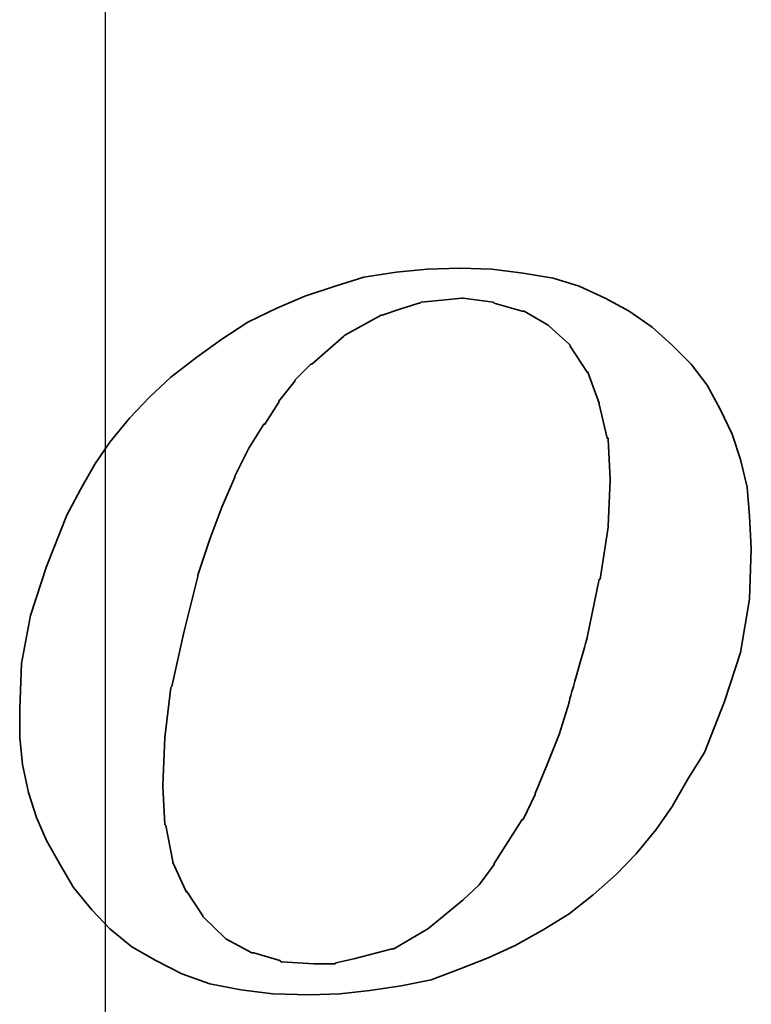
# Model space of a CAD drawing. Header units: millimetres. Extents: x 622 to 758, y 821 to 908.
# Tile 45 of 53: x 741.23 to 742.7, y 858.41 to 860.39. Entities that reach past the tile are written whole.
import ezdxf
from ezdxf.lldxf.tags import DXFTag

# ---------------------------------------------------------------- set-up
doc = ezdxf.new("R2010")
doc.units = ezdxf.units.MM
doc.header["$LTSCALE"] = 0.1
doc.layers.add('layer 1', color=7, linetype='CONTINUOUS')
tags = doc.linetypes.add('DASHED', pattern=[25.72, 12.86, -12.86]).pattern_tags.tags
tags[6:7] = [DXFTag(74, 4), DXFTag(75, 0), DXFTag(340, '0'), DXFTag(46, 0.0), DXFTag(50, 0.0), DXFTag(44, 0.0), DXFTag(45, 0.0)]
tags[4:5] = [DXFTag(74, 4), DXFTag(75, 0), DXFTag(340, '0'), DXFTag(46, 0.0), DXFTag(50, 0.0), DXFTag(44, 0.0), DXFTag(45, 0.0)]

msp = doc.modelspace()

# ---------------------------------------------------------------- linework, layer by layer
at = {"layer": 'layer 1', "linetype": 'DASHED'}
msp.add_line((741.4044, 843.6373), (741.4044, 869.6373), dxfattribs=at)
at = {"layer": 'layer 1', "color": 1, "lineweight": 35}
for points, knots in [([(741.3769, 858.6014), (741.3769, 858.6014), (741.4134, 858.5632), (741.4134, 858.5632), (741.4134, 858.5632), (741.4134, 858.5632), (741.4575, 858.5268), (741.4575, 858.5268), (741.4575, 858.5268), (741.4575, 858.5268), (741.5058, 858.4989), (741.5058, 858.4989), (741.5058, 858.4989), (741.5058, 858.4989), (741.5583, 858.4725), (741.5583, 858.4725), (741.5583, 858.4725), (741.5583, 858.4725), (741.6146, 858.4523), (741.6146, 858.4523), (741.6146, 858.4523), (741.6146, 858.4523), (741.6772, 858.4401), (741.6772, 858.4401), (741.6772, 858.4401), (741.6772, 858.4401), (741.7418, 858.4321), (741.7418, 858.4321), (741.7418, 858.4321), (741.7418, 858.4321), (741.8162, 858.43), (741.8162, 858.43), (741.8162, 858.43), (741.8162, 858.43), (741.8767, 858.4321), (741.8767, 858.4321), (741.8767, 858.4321), (741.8767, 858.4321), (741.9371, 858.4384), (741.9371, 858.4384), (741.9371, 858.4384), (741.9371, 858.4384), (741.9997, 858.4483), (741.9997, 858.4483), (741.9997, 858.4483), (741.9997, 858.4483), (742.0602, 858.4603), (742.0602, 858.4603), (742.0602, 858.4603), (742.0602, 858.4603), (742.1186, 858.4825), (742.1186, 858.4825), (742.1186, 858.4825), (742.1186, 858.4825), (742.1749, 858.5048), (742.1749, 858.5048), (742.1749, 858.5048), (742.1749, 858.5048), (742.2295, 858.5292), (742.2295, 858.5292), (742.2295, 858.5292), (742.2295, 858.5292), (742.2857, 858.5611), (742.2857, 858.5611), (742.2857, 858.5611), (742.2857, 858.5611), (742.3382, 858.5934), (742.3382, 858.5934), (742.3382, 858.5934), (742.3382, 858.5934), (742.3865, 858.6316), (742.3865, 858.6316), (742.3865, 858.6316), (742.3865, 858.6316), (742.433, 858.672), (742.433, 858.672), (742.433, 858.672), (742.433, 858.672), (742.4731, 858.7142), (742.4731, 858.7142), (742.4731, 858.7142), (742.4731, 858.7142), (742.5134, 858.7627), (742.5134, 858.7627), (742.5134, 858.7627), (742.5134, 858.7627), (742.5457, 858.8089), (742.5457, 858.8089), (742.5457, 858.8089), (742.5457, 858.8089), (742.5781, 858.8656), (742.5781, 858.8656), (742.5781, 858.8656), (742.5781, 858.8656), (742.6104, 858.9181), (742.6104, 858.9181), (742.6104, 858.9181), (742.6104, 858.9181), (742.6507, 859.0208), (742.6507, 859.0208), (742.6507, 859.0208), (742.6507, 859.0208), (742.6829, 859.1193), (742.6829, 859.1193), (742.6829, 859.1193), (742.6829, 859.1193), (742.7011, 859.2264), (742.7011, 859.2264), (742.7011, 859.2264), (742.7011, 859.2264), (742.7049, 859.3288), (742.7049, 859.3288), (742.7049, 859.3288), (742.7049, 859.3288), (742.7011, 859.3935), (742.7011, 859.3935), (742.7011, 859.3935), (742.7011, 859.3935), (742.6969, 859.4519), (742.6969, 859.4519), (742.6969, 859.4519), (742.6969, 859.4519), (742.6829, 859.5082), (742.6829, 859.5082), (742.6829, 859.5082), (742.6829, 859.5082), (742.6667, 859.5586), (742.6667, 859.5586), (742.6667, 859.5586), (742.6667, 859.5586), (742.6423, 859.609), (742.6423, 859.609), (742.6423, 859.609), (742.6423, 859.609), (742.6163, 859.6575), (742.6163, 859.6575), (742.6163, 859.6575), (742.6163, 859.6575), (742.5839, 859.6997), (742.5839, 859.6997), (742.5839, 859.6997), (742.5839, 859.6997), (742.5457, 859.7381), (742.5457, 859.7381), (742.5457, 859.7381), (742.5457, 859.7381), (742.5054, 859.7745), (742.5054, 859.7745), (742.5054, 859.7745), (742.5054, 859.7745), (742.459, 859.8068), (742.459, 859.8068), (742.459, 859.8068), (742.459, 859.8068), (742.4107, 859.8328), (742.4107, 859.8328), (742.4107, 859.8328), (742.4107, 859.8328), (742.3584, 859.857), (742.3584, 859.857), (742.3584, 859.857), (742.3584, 859.857), (742.3059, 859.8732), (742.3059, 859.8732), (742.3059, 859.8732), (742.3059, 859.8732), (742.2454, 859.8832), (742.2454, 859.8832), (742.2454, 859.8832), (742.2454, 859.8832), (742.1828, 859.8912), (742.1828, 859.8912), (742.1828, 859.8912), (742.1828, 859.8912), (742.1186, 859.8933), (742.1186, 859.8933), (742.1186, 859.8933), (742.1186, 859.8933), (742.0522, 859.8912), (742.0522, 859.8912), (742.0522, 859.8912), (742.0522, 859.8912), (741.9896, 859.8853), (741.9896, 859.8853), (741.9896, 859.8853), (741.9896, 859.8853), (741.925, 859.8753), (741.925, 859.8753), (741.925, 859.8753), (741.925, 859.8753), (741.8668, 859.857), (741.8668, 859.857), (741.8668, 859.857), (741.8668, 859.857), (741.8061, 859.837), (741.8061, 859.837), (741.8061, 859.837), (741.8061, 859.837), (741.7498, 859.8127), (741.7498, 859.8127), (741.7498, 859.8127), (741.7498, 859.8127), (741.6914, 859.7845), (741.6914, 859.7845), (741.6914, 859.7845), (741.6914, 859.7845), (741.6389, 859.7501), (741.6389, 859.7501), (741.6389, 859.7501), (741.6389, 859.7501), (741.5885, 859.714), (741.5885, 859.714), (741.5885, 859.714), (741.5885, 859.714), (741.536, 859.6737), (741.536, 859.6737), (741.536, 859.6737), (741.536, 859.6737), (741.4936, 859.6333), (741.4936, 859.6333), (741.4936, 859.6333), (741.4936, 859.6333), (741.4533, 859.5909), (741.4533, 859.5909), (741.4533, 859.5909), (741.4533, 859.5909), (741.4134, 859.5426), (741.4134, 859.5426), (741.4134, 859.5426), (741.4134, 859.5426), (741.3832, 859.4983), (741.3832, 859.4983), (741.3832, 859.4983), (741.3832, 859.4983), (741.3546, 859.4477), (741.3546, 859.4477), (741.3546, 859.4477), (741.3546, 859.4477), (741.3267, 859.3956), (741.3267, 859.3956), (741.3267, 859.3956), (741.3267, 859.3956), (741.2861, 859.2927), (741.2861, 859.2927), (741.2861, 859.2927), (741.2861, 859.2927), (741.2538, 859.1938), (741.2538, 859.1938), (741.2538, 859.1938), (741.2538, 859.1938), (741.2357, 859.0974), (741.2357, 859.0974), (741.2357, 859.0974), (741.2357, 859.0974), (741.232, 859.0067), (741.232, 859.0067), (741.232, 859.0067), (741.232, 859.0067), (741.232, 858.9483), (741.232, 858.9483), (741.232, 858.9483), (741.232, 858.9483), (741.2378, 858.8937), (741.2378, 858.8937), (741.2378, 858.8937), (741.2378, 858.8937), (741.25, 858.8374), (741.25, 858.8374), (741.25, 858.8374), (741.25, 858.8374), (741.266, 858.7868), (741.266, 858.7868), (741.266, 858.7868), (741.266, 858.7868), (741.2861, 858.7406), (741.2861, 858.7406), (741.2861, 858.7406), (741.2861, 858.7406), (741.3145, 858.69), (741.3145, 858.69), (741.3145, 858.69), (741.3145, 858.69), (741.3405, 858.6459), (741.3405, 858.6459), (741.3405, 858.6459), (741.3405, 858.6459), (741.3769, 858.6014), (741.3769, 858.6014)], [0, 0, 0, 0, 0.013889, 0.013889, 0.013889, 0.013889, 0.027778, 0.027778, 0.027778, 0.027778, 0.041667, 0.041667, 0.041667, 0.041667, 0.055556, 0.055556, 0.055556, 0.055556, 0.069444, 0.069444, 0.069444, 0.069444, 0.083333, 0.083333, 0.083333, 0.083333, 0.097222, 0.097222, 0.097222, 0.097222, 0.111111, 0.111111, 0.111111, 0.111111, 0.125, 0.125, 0.125, 0.125, 0.138889, 0.138889, 0.138889, 0.138889, 0.152778, 0.152778, 0.152778, 0.152778, 0.166667, 0.166667, 0.166667, 0.166667, 0.180556, 0.180556, 0.180556, 0.180556, 0.194444, 0.194444, 0.194444, 0.194444, 0.208333, 0.208333, 0.208333, 0.208333, 0.222222, 0.222222, 0.222222, 0.222222, 0.236111, 0.236111, 0.236111, 0.236111, 0.25, 0.25, 0.25, 0.25, 0.263889, 0.263889, 0.263889, 0.263889, 0.277778, 0.277778, 0.277778, 0.277778, 0.291667, 0.291667, 0.291667, 0.291667, 0.305556, 0.305556, 0.305556, 0.305556, 0.319444, 0.319444, 0.319444, 0.319444, 0.333333, 0.333333, 0.333333, 0.333333, 0.347222, 0.347222, 0.347222, 0.347222, 0.361111, 0.361111, 0.361111, 0.361111, 0.375, 0.375, 0.375, 0.375, 0.388889, 0.388889, 0.388889, 0.388889, 0.402778, 0.402778, 0.402778, 0.402778, 0.416667, 0.416667, 0.416667, 0.416667, 0.430556, 0.430556, 0.430556, 0.430556, 0.444444, 0.444444, 0.444444, 0.444444, 0.458333, 0.458333, 0.458333, 0.458333, 0.472222, 0.472222, 0.472222, 0.472222, 0.486111, 0.486111, 0.486111, 0.486111, 0.5, 0.5, 0.5, 0.5, 0.513889, 0.513889, 0.513889, 0.513889, 0.527778, 0.527778, 0.527778, 0.527778, 0.541667, 0.541667, 0.541667, 0.541667, 0.555556, 0.555556, 0.555556, 0.555556, 0.569444, 0.569444, 0.569444, 0.569444, 0.583333, 0.583333, 0.583333, 0.583333, 0.597222, 0.597222, 0.597222, 0.597222, 0.611111, 0.611111, 0.611111, 0.611111, 0.625, 0.625, 0.625, 0.625, 0.638889, 0.638889, 0.638889, 0.638889, 0.652778, 0.652778, 0.652778, 0.652778, 0.666667, 0.666667, 0.666667, 0.666667, 0.680556, 0.680556, 0.680556, 0.680556, 0.694444, 0.694444, 0.694444, 0.694444, 0.708333, 0.708333, 0.708333, 0.708333, 0.722222, 0.722222, 0.722222, 0.722222, 0.736111, 0.736111, 0.736111, 0.736111, 0.75, 0.75, 0.75, 0.75, 0.763889, 0.763889, 0.763889, 0.763889, 0.777778, 0.777778, 0.777778, 0.777778, 0.791667, 0.791667, 0.791667, 0.791667, 0.805556, 0.805556, 0.805556, 0.805556, 0.819444, 0.819444, 0.819444, 0.819444, 0.833333, 0.833333, 0.833333, 0.833333, 0.847222, 0.847222, 0.847222, 0.847222, 0.861111, 0.861111, 0.861111, 0.861111, 0.875, 0.875, 0.875, 0.875, 0.888889, 0.888889, 0.888889, 0.888889, 0.902778, 0.902778, 0.902778, 0.902778, 0.916667, 0.916667, 0.916667, 0.916667, 0.930556, 0.930556, 0.930556, 0.930556, 0.944444, 0.944444, 0.944444, 0.944444, 0.958333, 0.958333, 0.958333, 0.958333, 0.972222, 0.972222, 0.972222, 0.972222, 0.986111, 0.986111, 0.986111, 0.986111, 1, 1, 1, 1]), ([(741.5904, 859.2747), (741.5904, 859.2747), (741.6146, 859.3473), (741.6146, 859.3473), (741.6146, 859.3473), (741.6146, 859.3473), (741.6389, 859.4118), (741.6389, 859.4118), (741.6389, 859.4118), (741.6389, 859.4118), (741.665, 859.4721), (741.665, 859.4721), (741.665, 859.4721), (741.665, 859.4721), (741.665, 859.4742), (741.665, 859.4742), (741.665, 859.4742), (741.665, 859.4742), (741.6931, 859.5304), (741.6931, 859.5304), (741.6931, 859.5304), (741.6931, 859.5304), (741.7234, 859.5787), (741.7234, 859.5787), (741.7234, 859.5787), (741.7234, 859.5787), (741.7255, 859.5787), (741.7255, 859.5787), (741.7255, 859.5787), (741.7255, 859.5787), (741.7536, 859.623), (741.7536, 859.623), (741.7536, 859.623), (741.7536, 859.623), (741.7536, 859.6251), (741.7536, 859.6251), (741.7536, 859.6251), (741.7536, 859.6251), (741.7862, 859.6657), (741.7862, 859.6657), (741.7862, 859.6657), (741.7862, 859.6657), (741.7862, 859.6674), (741.7862, 859.6674), (741.7862, 859.6674), (741.7862, 859.6674), (741.8183, 859.6997), (741.8183, 859.6997), (741.8183, 859.6997), (741.8183, 859.6997), (741.8204, 859.6997), (741.8204, 859.6997), (741.8204, 859.6997), (741.8204, 859.6997), (741.8846, 859.7564), (741.8846, 859.7564), (741.8846, 859.7564), (741.8846, 859.7564), (741.8867, 859.7581), (741.8867, 859.7581), (741.8867, 859.7581), (741.8867, 859.7581), (741.9594, 859.7984), (741.9594, 859.7984), (741.9594, 859.7984), (741.9594, 859.7984), (741.9615, 859.7984), (741.9615, 859.7984), (741.9615, 859.7984), (741.9615, 859.7984), (741.9976, 859.8106), (741.9976, 859.8106), (741.9976, 859.8106), (741.9976, 859.8106), (742.0358, 859.8228), (742.0358, 859.8228), (742.0358, 859.8228), (742.0358, 859.8228), (742.0379, 859.8228), (742.0379, 859.8228), (742.0379, 859.8228), (742.0379, 859.8228), (742.04, 859.8249), (742.04, 859.8249), (742.04, 859.8249), (742.04, 859.8249), (742.082, 859.8286), (742.082, 859.8286), (742.082, 859.8286), (742.082, 859.8286), (742.1224, 859.8328), (742.1224, 859.8328), (742.1224, 859.8328), (742.1224, 859.8328), (742.1245, 859.8328), (742.1245, 859.8328), (742.1245, 859.8328), (742.1245, 859.8328), (742.1852, 859.8249), (742.1852, 859.8249), (742.1852, 859.8249), (742.1852, 859.8249), (742.187, 859.8228), (742.187, 859.8228), (742.187, 859.8228), (742.187, 859.8228), (742.2433, 859.8068), (742.2433, 859.8068), (742.2433, 859.8068), (742.2433, 859.8068), (742.2454, 859.8068), (742.2454, 859.8068), (742.2454, 859.8068), (742.2454, 859.8068), (742.2473, 859.8068), (742.2473, 859.8068), (742.2473, 859.8068), (742.2473, 859.8068), (742.2958, 859.7782), (742.2958, 859.7782), (742.2958, 859.7782), (742.2958, 859.7782), (742.2979, 859.7766), (742.2979, 859.7766), (742.2979, 859.7766), (742.2979, 859.7766), (742.3382, 859.74), (742.3382, 859.74), (742.3382, 859.74), (742.3382, 859.74), (742.3403, 859.7381), (742.3403, 859.7381), (742.3403, 859.7381), (742.3403, 859.7381), (742.3403, 859.736), (742.3403, 859.736), (742.3403, 859.736), (742.3403, 859.736), (742.3746, 859.6835), (742.3746, 859.6835), (742.3746, 859.6835), (742.3746, 859.6835), (742.3765, 859.6835), (742.3765, 859.6835), (742.3765, 859.6835), (742.3765, 859.6835), (742.3765, 859.6816), (742.3765, 859.6816), (742.3765, 859.6816), (742.3765, 859.6816), (742.3987, 859.6212), (742.3987, 859.6212), (742.3987, 859.6212), (742.3987, 859.6212), (742.3987, 859.6191), (742.3987, 859.6191), (742.3987, 859.6191), (742.3987, 859.6191), (742.4147, 859.5508), (742.4147, 859.5508), (742.4147, 859.5508), (742.4147, 859.5508), (742.4168, 859.5508), (742.4168, 859.5508), (742.4168, 859.5508), (742.4168, 859.5508), (742.4168, 859.5485), (742.4168, 859.5485), (742.4168, 859.5485), (742.4168, 859.5485), (742.421, 859.4679), (742.421, 859.4679), (742.421, 859.4679), (742.421, 859.4679), (742.421, 859.466), (742.421, 859.466), (742.421, 859.466), (742.421, 859.466), (742.4168, 859.3734), (742.4168, 859.3734), (742.4168, 859.3734), (742.4168, 859.3734), (742.4168, 859.3713), (742.4168, 859.3713), (742.4168, 859.3713), (742.4168, 859.3713), (742.4006, 859.2667), (742.4006, 859.2667), (742.4006, 859.2667), (742.4006, 859.2667), (742.3987, 859.2667), (742.3987, 859.2667), (742.3987, 859.2667), (742.3987, 859.2667), (742.3746, 859.1495), (742.3746, 859.1495), (742.3746, 859.1495), (742.3746, 859.1495), (742.3382, 859.0208), (742.3382, 859.0208), (742.3382, 859.0208), (742.3382, 859.0208), (742.3382, 859.0185), (742.3382, 859.0185), (742.3382, 859.0185), (742.3382, 859.0185), (742.3181, 858.9542), (742.3181, 858.9542), (742.3181, 858.9542), (742.3181, 858.9542), (742.2937, 858.8937), (742.2937, 858.8937), (742.2937, 858.8937), (742.2937, 858.8937), (742.2698, 858.8353), (742.2698, 858.8353), (742.2698, 858.8353), (742.2698, 858.8353), (742.2698, 858.8332), (742.2698, 858.8332), (742.2698, 858.8332), (742.2698, 858.8332), (742.2454, 858.7828), (742.2454, 858.7828), (742.2454, 858.7828), (742.2454, 858.7828), (742.2433, 858.7828), (742.2433, 858.7828), (742.2433, 858.7828), (742.2433, 858.7828), (742.2152, 858.7385), (742.2152, 858.7385), (742.2152, 858.7385), (742.2152, 858.7385), (742.187, 858.6942), (742.187, 858.6942), (742.187, 858.6942), (742.187, 858.6942), (742.187, 858.6921), (742.187, 858.6921), (742.187, 858.6921), (742.187, 858.6921), (742.1589, 858.6539), (742.1589, 858.6539), (742.1589, 858.6539), (742.1589, 858.6539), (742.1568, 858.6518), (742.1568, 858.6518), (742.1568, 858.6518), (742.1568, 858.6518), (742.1245, 858.6216), (742.1245, 858.6216), (742.1245, 858.6216), (742.1245, 858.6216), (742.0562, 858.5651), (742.0562, 858.5651), (742.0562, 858.5651), (742.0562, 858.5651), (742.0539, 858.5632), (742.0539, 858.5632), (742.0539, 858.5632), (742.0539, 858.5632), (741.9854, 858.5229), (741.9854, 858.5229), (741.9854, 858.5229), (741.9854, 858.5229), (741.9833, 858.5229), (741.9833, 858.5229), (741.9833, 858.5229), (741.9833, 858.5229), (741.9817, 858.5229), (741.9817, 858.5229), (741.9817, 858.5229), (741.9817, 858.5229), (741.9048, 858.5027), (741.9048, 858.5027), (741.9048, 858.5027), (741.9048, 858.5027), (741.8687, 858.4945), (741.8687, 858.4945), (741.8687, 858.4945), (741.8687, 858.4945), (741.8668, 858.4926), (741.8668, 858.4926), (741.8668, 858.4926), (741.8668, 858.4926), (741.8645, 858.4926), (741.8645, 858.4926), (741.8645, 858.4926), (741.8645, 858.4926), (741.8242, 858.4926), (741.8242, 858.4926), (741.8242, 858.4926), (741.8242, 858.4926), (741.7599, 858.4966), (741.7599, 858.4966), (741.7599, 858.4966), (741.7599, 858.4966), (741.7578, 858.4966), (741.7578, 858.4966), (741.7578, 858.4966), (741.7578, 858.4966), (741.7557, 858.4989), (741.7557, 858.4989), (741.7557, 858.4989), (741.7557, 858.4989), (741.7034, 858.5149), (741.7034, 858.5149), (741.7034, 858.5149), (741.7034, 858.5149), (741.7015, 858.5149), (741.7015, 858.5149), (741.7015, 858.5149), (741.7015, 858.5149), (741.6994, 858.5149), (741.6994, 858.5149), (741.6994, 858.5149), (741.6994, 858.5149), (741.6469, 858.543), (741.6469, 858.543), (741.6469, 858.543), (741.6469, 858.543), (741.645, 858.5451), (741.645, 858.5451), (741.645, 858.5451), (741.645, 858.5451), (741.6028, 858.5854), (741.6028, 858.5854), (741.6028, 858.5854), (741.6028, 858.5854), (741.6005, 858.5875), (741.6005, 858.5875), (741.6005, 858.5875), (741.6005, 858.5875), (741.6005, 858.5892), (741.6005, 858.5892), (741.6005, 858.5892), (741.6005, 858.5892), (741.5684, 858.6379), (741.5684, 858.6379), (741.5684, 858.6379), (741.5684, 858.6379), (741.5663, 858.6379), (741.5663, 858.6379), (741.5663, 858.6379), (741.5663, 858.6379), (741.5663, 858.6396), (741.5663, 858.6396), (741.5663, 858.6396), (741.5663, 858.6396), (741.5402, 858.6963), (741.5402, 858.6963), (741.5402, 858.6963), (741.5402, 858.6963), (741.5402, 858.6984), (741.5402, 858.6984), (741.5402, 858.6984), (741.5402, 858.6984), (741.5262, 858.7707), (741.5262, 858.7707), (741.5262, 858.7707), (741.5262, 858.7707), (741.5239, 858.7728), (741.5239, 858.7728), (741.5239, 858.7728), (741.5239, 858.7728), (741.5201, 858.8492), (741.5201, 858.8492), (741.5201, 858.8492), (741.5201, 858.8492), (741.5201, 858.8513), (741.5201, 858.8513), (741.5201, 858.8513), (741.5201, 858.8513), (741.5239, 858.9483), (741.5239, 858.9483), (741.5239, 858.9483), (741.5239, 858.9483), (741.536, 859.0487), (741.536, 859.0487), (741.536, 859.0487), (741.536, 859.0487), (741.5381, 859.0508), (741.5381, 859.0508), (741.5381, 859.0508), (741.5381, 859.0508), (741.5623, 859.1596), (741.5623, 859.1596), (741.5623, 859.1596), (741.5623, 859.1596), (741.5904, 859.2726), (741.5904, 859.2726), (741.5904, 859.2726), (741.5904, 859.2726), (741.5904, 859.2747), (741.5904, 859.2747)], [0, 0, 0, 0, 0.010101, 0.010101, 0.010101, 0.010101, 0.020202, 0.020202, 0.020202, 0.020202, 0.030303, 0.030303, 0.030303, 0.030303, 0.040404, 0.040404, 0.040404, 0.040404, 0.050505, 0.050505, 0.050505, 0.050505, 0.060606, 0.060606, 0.060606, 0.060606, 0.070707, 0.070707, 0.070707, 0.070707, 0.080808, 0.080808, 0.080808, 0.080808, 0.090909, 0.090909, 0.090909, 0.090909, 0.10101, 0.10101, 0.10101, 0.10101, 0.111111, 0.111111, 0.111111, 0.111111, 0.121212, 0.121212, 0.121212, 0.121212, 0.131313, 0.131313, 0.131313, 0.131313, 0.141414, 0.141414, 0.141414, 0.141414, 0.151515, 0.151515, 0.151515, 0.151515, 0.161616, 0.161616, 0.161616, 0.161616, 0.171717, 0.171717, 0.171717, 0.171717, 0.181818, 0.181818, 0.181818, 0.181818, 0.191919, 0.191919, 0.191919, 0.191919, 0.20202, 0.20202, 0.20202, 0.20202, 0.212121, 0.212121, 0.212121, 0.212121, 0.222222, 0.222222, 0.222222, 0.222222, 0.232323, 0.232323, 0.232323, 0.232323, 0.242424, 0.242424, 0.242424, 0.242424, 0.252525, 0.252525, 0.252525, 0.252525, 0.262626, 0.262626, 0.262626, 0.262626, 0.272727, 0.272727, 0.272727, 0.272727, 0.282828, 0.282828, 0.282828, 0.282828, 0.292929, 0.292929, 0.292929, 0.292929, 0.30303, 0.30303, 0.30303, 0.30303, 0.313131, 0.313131, 0.313131, 0.313131, 0.323232, 0.323232, 0.323232, 0.323232, 0.333333, 0.333333, 0.333333, 0.333333, 0.343434, 0.343434, 0.343434, 0.343434, 0.353535, 0.353535, 0.353535, 0.353535, 0.363636, 0.363636, 0.363636, 0.363636, 0.373737, 0.373737, 0.373737, 0.373737, 0.383838, 0.383838, 0.383838, 0.383838, 0.393939, 0.393939, 0.393939, 0.393939, 0.40404, 0.40404, 0.40404, 0.40404, 0.414141, 0.414141, 0.414141, 0.414141, 0.424242, 0.424242, 0.424242, 0.424242, 0.434343, 0.434343, 0.434343, 0.434343, 0.444444, 0.444444, 0.444444, 0.444444, 0.454545, 0.454545, 0.454545, 0.454545, 0.464646, 0.464646, 0.464646, 0.464646, 0.474747, 0.474747, 0.474747, 0.474747, 0.484848, 0.484848, 0.484848, 0.484848, 0.494949, 0.494949, 0.494949, 0.49495, 0.505051, 0.505051, 0.505051, 0.505051, 0.515152, 0.515152, 0.515152, 0.515152, 0.525253, 0.525253, 0.525253, 0.525253, 0.535354, 0.535354, 0.535354, 0.535354, 0.545455, 0.545455, 0.545455, 0.545455, 0.555556, 0.555556, 0.555556, 0.555556, 0.565657, 0.565657, 0.565657, 0.565657, 0.575758, 0.575758, 0.575758, 0.575758, 0.585859, 0.585859, 0.585859, 0.585859, 0.59596, 0.59596, 0.59596, 0.59596, 0.606061, 0.606061, 0.606061, 0.606061, 0.616162, 0.616162, 0.616162, 0.616162, 0.626263, 0.626263, 0.626263, 0.626263, 0.636364, 0.636364, 0.636364, 0.636364, 0.646465, 0.646465, 0.646465, 0.646465, 0.656566, 0.656566, 0.656566, 0.656566, 0.666667, 0.666667, 0.666667, 0.666667, 0.676768, 0.676768, 0.676768, 0.676768, 0.686869, 0.686869, 0.686869, 0.686869, 0.69697, 0.69697, 0.69697, 0.69697, 0.707071, 0.707071, 0.707071, 0.707071, 0.717172, 0.717172, 0.717172, 0.717172, 0.727273, 0.727273, 0.727273, 0.727273, 0.737374, 0.737374, 0.737374, 0.737374, 0.747475, 0.747475, 0.747475, 0.747475, 0.757576, 0.757576, 0.757576, 0.757576, 0.767677, 0.767677, 0.767677, 0.767677, 0.777778, 0.777778, 0.777778, 0.777778, 0.787879, 0.787879, 0.787879, 0.787879, 0.79798, 0.79798, 0.79798, 0.79798, 0.808081, 0.808081, 0.808081, 0.808081, 0.818182, 0.818182, 0.818182, 0.818182, 0.828283, 0.828283, 0.828283, 0.828283, 0.838384, 0.838384, 0.838384, 0.838384, 0.848485, 0.848485, 0.848485, 0.848485, 0.858586, 0.858586, 0.858586, 0.858586, 0.868687, 0.868687, 0.868687, 0.868687, 0.878788, 0.878788, 0.878788, 0.878788, 0.888889, 0.888889, 0.888889, 0.888889, 0.89899, 0.89899, 0.89899, 0.89899, 0.909091, 0.909091, 0.909091, 0.909091, 0.919192, 0.919192, 0.919192, 0.919192, 0.929293, 0.929293, 0.929293, 0.929293, 0.939394, 0.939394, 0.939394, 0.939394, 0.949495, 0.949495, 0.949495, 0.949495, 0.959596, 0.959596, 0.959596, 0.959596, 0.969697, 0.969697, 0.969697, 0.969697, 0.979798, 0.979798, 0.979798, 0.979798, 0.989899, 0.989899, 0.989899, 0.989899, 1, 1, 1, 1])]:
    msp.add_open_spline(points, degree=3, knots=knots, dxfattribs=at)

doc.saveas('drawing.dxf')
